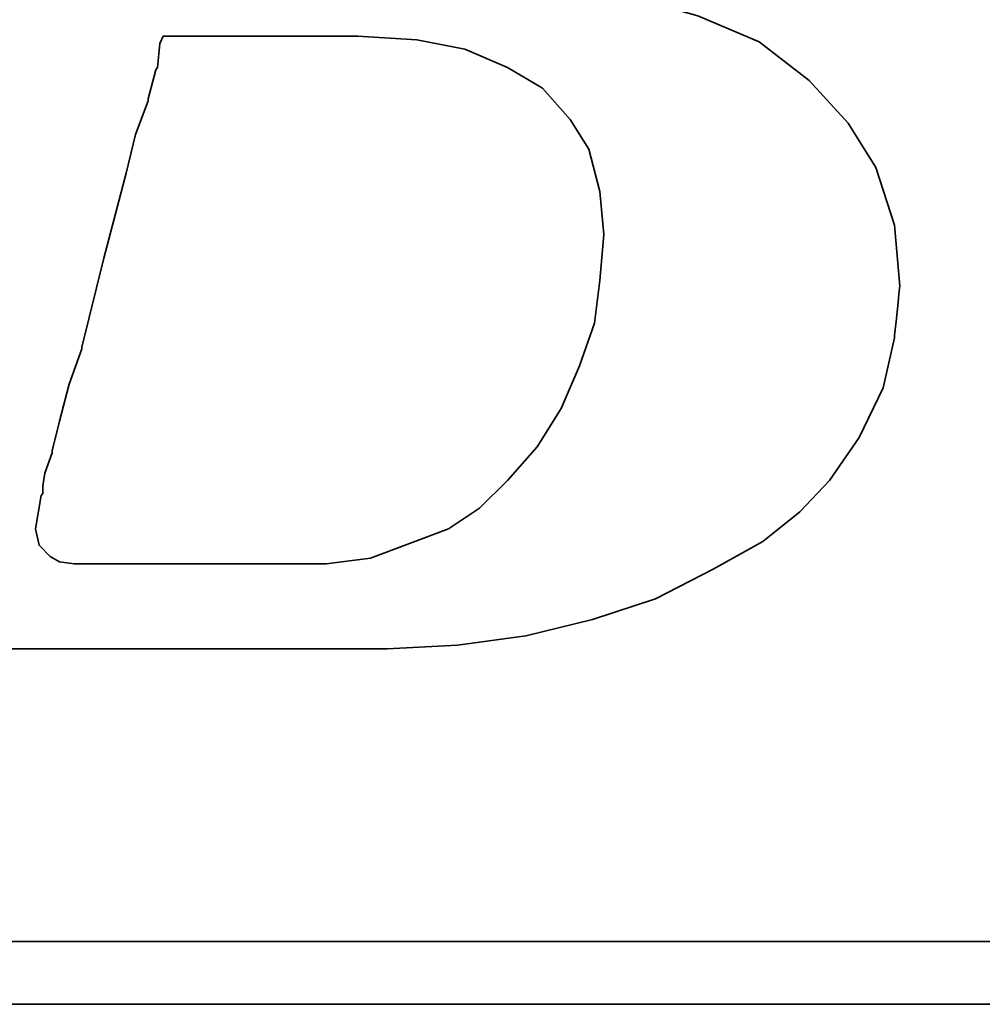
# Model space of a CAD drawing. Header units: millimetres. Extents: x 2 to 201, y -2 to 101.
# Tile 22 of 56: x 150.62 to 151.87, y 49.37 to 50.64. Entities that reach past the tile are written whole.
import ezdxf

# ---------------------------------------------------------------- set-up
doc = ezdxf.new("R2010")
doc.units = ezdxf.units.MM
doc.header["$LTSCALE"] = 0.1
doc.layers.add('layer 1', color=7, linetype='CONTINUOUS')

msp = doc.modelspace()

# ---------------------------------------------------------------- linework, layer by layer
at = {"layer": 'layer 1', "color": 1, "lineweight": 35}
for points, knots in [([(150.285, 50.009), (150.285, 50.009), (150.266, 49.9657), (150.266, 49.9657), (150.266, 49.9657), (150.266, 49.9657), (150.2635, 49.961), (150.2635, 49.961), (150.2635, 49.961), (150.2635, 49.961), (150.2635, 49.9585), (150.2635, 49.9585), (150.2635, 49.9585), (150.2635, 49.9585), (150.235, 49.93), (150.235, 49.93), (150.235, 49.93), (150.235, 49.93), (150.2325, 49.93), (150.2325, 49.93), (150.2325, 49.93), (150.2325, 49.93), (150.23, 49.9275), (150.23, 49.9275), (150.23, 49.9275), (150.23, 49.9275), (150.1915, 49.9082), (150.1915, 49.9082), (150.1915, 49.9082), (150.1915, 49.9082), (150.187, 49.9082), (150.187, 49.9082), (150.187, 49.9082), (150.187, 49.9082), (150.1845, 49.906), (150.1845, 49.906), (150.1845, 49.906), (150.1845, 49.906), (150.141, 49.901), (150.141, 49.901), (150.141, 49.901), (150.141, 49.901), (150.139, 49.901), (150.139, 49.901), (150.139, 49.901), (150.139, 49.901), (150.134, 49.901), (150.134, 49.901), (150.134, 49.901), (150.134, 49.901), (150.1195, 49.901), (150.1195, 49.901), (150.1195, 49.901), (150.1195, 49.901), (150.081, 49.901), (150.081, 49.901), (150.081, 49.901), (150.081, 49.901), (150.043, 49.901), (150.043, 49.901), (150.043, 49.901), (150.043, 49.901), (150.038, 49.901), (150.038, 49.901), (150.038, 49.901), (150.038, 49.901), (150.038, 49.8987), (150.038, 49.8987), (150.038, 49.8987), (150.038, 49.8987), (150.0355, 49.8962), (150.0355, 49.8962), (150.0355, 49.8962), (150.0355, 49.8962), (150.026, 49.8605), (150.026, 49.8605), (150.026, 49.8605), (150.026, 49.8605), (150.019, 49.8267), (150.019, 49.8267), (150.019, 49.8267), (150.019, 49.8267), (150.0235, 49.8267), (150.0235, 49.8267), (150.0235, 49.8267), (150.0235, 49.8267), (150.043, 49.8267), (150.043, 49.8267), (150.043, 49.8267), (150.043, 49.8267), (150.0955, 49.8267), (150.0955, 49.8267), (150.0955, 49.8267), (150.0955, 49.8267), (150.1678, 49.8267), (150.1678, 49.8267), (150.1678, 49.8267), (150.1678, 49.8267), (150.249, 49.8267), (150.249, 49.8267), (150.249, 49.8267), (150.249, 49.8267), (150.345, 49.8267), (150.345, 49.8267), (150.345, 49.8267), (150.345, 49.8267), (150.542, 49.8267), (150.542, 49.8267), (150.542, 49.8267), (150.542, 49.8267), (150.7435, 49.8267), (150.7435, 49.8267), (150.7435, 49.8267), (150.7435, 49.8267), (150.8395, 49.8267), (150.8395, 49.8267), (150.8395, 49.8267), (150.8395, 49.8267), (150.921, 49.8267), (150.921, 49.8267), (150.921, 49.8267), (150.921, 49.8267), (150.993, 49.8267), (150.993, 49.8267), (150.993, 49.8267), (150.993, 49.8267), (151.0455, 49.8267), (151.0455, 49.8267), (151.0455, 49.8267), (151.0455, 49.8267), (151.065, 49.8267), (151.065, 49.8267), (151.065, 49.8267), (151.065, 49.8267), (151.0795, 49.8267), (151.0795, 49.8267), (151.0795, 49.8267), (151.0795, 49.8267), (151.089, 49.8267), (151.089, 49.8267), (151.089, 49.8267), (151.089, 49.8267), (151.0935, 49.8267), (151.0935, 49.8267), (151.0935, 49.8267), (151.0935, 49.8267), (151.185, 49.8315), (151.185, 49.8315), (151.185, 49.8315), (151.185, 49.8315), (151.2735, 49.8435), (151.2735, 49.8435), (151.2735, 49.8435), (151.2735, 49.8435), (151.36, 49.865), (151.36, 49.865), (151.36, 49.865), (151.36, 49.865), (151.4415, 49.8915), (151.4415, 49.8915), (151.4415, 49.8915), (151.4415, 49.8915), (151.516, 49.93), (151.516, 49.93), (151.516, 49.93), (151.516, 49.93), (151.5805, 49.9657), (151.5805, 49.9657), (151.5805, 49.9657), (151.5805, 49.9657), (151.6285, 50.0042), (151.6285, 50.0042), (151.6285, 50.0042), (151.6285, 50.0042), (151.667, 50.045), (151.667, 50.045), (151.667, 50.045), (151.667, 50.045), (151.7055, 50.1005), (151.7055, 50.1005), (151.7055, 50.1005), (151.7055, 50.1005), (151.7365, 50.165), (151.7365, 50.165), (151.7365, 50.165), (151.7365, 50.165), (151.751, 50.23), (151.751, 50.23), (151.751, 50.23), (151.751, 50.23), (151.758, 50.297), (151.758, 50.297), (151.758, 50.297), (151.758, 50.297), (151.751, 50.376), (151.751, 50.376), (151.751, 50.376), (151.751, 50.376), (151.727, 50.4505), (151.727, 50.4505), (151.727, 50.4505), (151.727, 50.4505), (151.691, 50.508), (151.691, 50.508), (151.691, 50.508), (151.691, 50.508), (151.6405, 50.5635), (151.6405, 50.5635), (151.6405, 50.5635), (151.6405, 50.5635), (151.576, 50.6135), (151.576, 50.6135), (151.576, 50.6135), (151.576, 50.6135), (151.4965, 50.6472), (151.4965, 50.6472), (151.4965, 50.6472), (151.4965, 50.6472), (151.403, 50.6735), (151.403, 50.6735), (151.403, 50.6735), (151.403, 50.6735), (151.2975, 50.6905), (151.2975, 50.6905), (151.2975, 50.6905), (151.2975, 50.6905), (151.185, 50.7075), (151.185, 50.7075), (151.185, 50.7075), (151.185, 50.7075), (151.3, 50.724), (151.3, 50.724), (151.3, 50.724), (151.3, 50.724), (151.367, 50.7335), (151.367, 50.7335), (151.367, 50.7335), (151.367, 50.7335), (151.432, 50.7455), (151.432, 50.7455), (151.432, 50.7455), (151.432, 50.7455), (151.4945, 50.7622), (151.4945, 50.7622), (151.4945, 50.7622), (151.4945, 50.7622), (151.547, 50.7815), (151.547, 50.7815), (151.547, 50.7815), (151.547, 50.7815), (151.6, 50.7985), (151.6, 50.7985), (151.6, 50.7985), (151.6, 50.7985), (151.6405, 50.8225), (151.6405, 50.8225), (151.6405, 50.8225), (151.6405, 50.8225), (151.679, 50.844), (151.679, 50.844), (151.679, 50.844), (151.679, 50.844), (151.7128, 50.873), (151.7128, 50.873), (151.7128, 50.873), (151.7128, 50.873), (151.768, 50.933), (151.768, 50.933), (151.768, 50.933), (151.768, 50.933), (151.8085, 50.995), (151.8085, 50.995), (151.8085, 50.995), (151.8085, 50.995), (151.828, 51.072), (151.828, 51.072), (151.828, 51.072), (151.828, 51.072), (151.835, 51.1462), (151.835, 51.1462), (151.835, 51.1462), (151.835, 51.1462), (151.83, 51.2205), (151.83, 51.2205), (151.83, 51.2205), (151.83, 51.2205), (151.8085, 51.288), (151.8085, 51.288), (151.8085, 51.288), (151.8085, 51.288), (151.7725, 51.343), (151.7725, 51.343), (151.7725, 51.343), (151.7725, 51.343), (151.7173, 51.398), (151.7173, 51.398), (151.7173, 51.398), (151.7173, 51.398), (151.6503, 51.439), (151.6503, 51.439), (151.6503, 51.439), (151.6503, 51.439), (151.571, 51.468), (151.571, 51.468), (151.571, 51.468), (151.571, 51.468), (151.4775, 51.4845), (151.4775, 51.4845), (151.4775, 51.4845), (151.4775, 51.4845), (151.367, 51.494), (151.367, 51.494), (151.367, 51.494), (151.367, 51.494), (151.3575, 51.494), (151.3575, 51.494), (151.3575, 51.494), (151.3575, 51.494), (151.324, 51.494), (151.324, 51.494), (151.324, 51.494), (151.324, 51.494), (151.276, 51.494), (151.276, 51.494), (151.276, 51.494), (151.276, 51.494), (151.2135, 51.494), (151.2135, 51.494), (151.2135, 51.494), (151.2135, 51.494), (151.137, 51.494), (151.137, 51.494), (151.137, 51.494), (151.137, 51.494), (151.0555, 51.494), (151.0555, 51.494), (151.0555, 51.494), (151.0555, 51.494), (150.8728, 51.494), (150.8728, 51.494), (150.8728, 51.494), (150.8728, 51.494), (150.6905, 51.494), (150.6905, 51.494), (150.6905, 51.494), (150.6905, 51.494), (150.609, 51.494), (150.609, 51.494), (150.609, 51.494), (150.609, 51.494), (150.5325, 51.494), (150.5325, 51.494), (150.5325, 51.494), (150.5325, 51.494), (150.47, 51.494), (150.47, 51.494), (150.47, 51.494), (150.47, 51.494), (150.4198, 51.494), (150.4198, 51.494), (150.4198, 51.494), (150.4198, 51.494), (150.393, 51.494), (150.393, 51.494), (150.393, 51.494), (150.393, 51.494), (150.393, 51.4917), (150.393, 51.4917), (150.393, 51.4917), (150.393, 51.4917), (150.3905, 51.4895), (150.3905, 51.4895), (150.3905, 51.4895), (150.3905, 51.4895), (150.381, 51.451), (150.381, 51.451), (150.381, 51.451), (150.381, 51.451), (150.374, 51.42), (150.374, 51.42), (150.374, 51.42), (150.374, 51.42), (150.4265, 51.42), (150.4265, 51.42), (150.4265, 51.42), (150.4265, 51.42), (150.4745, 51.42), (150.4745, 51.42), (150.4745, 51.42), (150.4745, 51.42), (150.4893, 51.42), (150.4893, 51.42), (150.4893, 51.42), (150.4893, 51.42), (150.4938, 51.42), (150.4938, 51.42), (150.4938, 51.42), (150.4938, 51.42), (150.5275, 51.42), (150.5275, 51.42), (150.5275, 51.42), (150.5275, 51.42), (150.53, 51.42), (150.53, 51.42), (150.53, 51.42), (150.53, 51.42), (150.5325, 51.4172), (150.5325, 51.4172), (150.5325, 51.4172), (150.5325, 51.4172), (150.554, 51.4125), (150.554, 51.4125), (150.554, 51.4125), (150.554, 51.4125), (150.578, 51.408), (150.578, 51.408), (150.578, 51.408), (150.578, 51.408), (150.58, 51.408), (150.58, 51.408), (150.58, 51.408), (150.58, 51.408), (150.5945, 51.403), (150.5945, 51.403), (150.5945, 51.403), (150.5945, 51.403), (150.5995, 51.403), (150.5995, 51.403), (150.5995, 51.403), (150.5995, 51.403), (150.602, 51.398), (150.602, 51.398), (150.602, 51.398), (150.602, 51.398), (150.6185, 51.3787), (150.6185, 51.3787), (150.6185, 51.3787), (150.6185, 51.3787), (150.621, 51.3765), (150.621, 51.3765), (150.621, 51.3765), (150.621, 51.3765), (150.621, 51.374), (150.621, 51.374), (150.621, 51.374), (150.621, 51.374), (150.6305, 51.3455), (150.6305, 51.3455), (150.6305, 51.3455), (150.6305, 51.3455), (150.633, 51.3405), (150.633, 51.3405), (150.633, 51.3405), (150.633, 51.3405), (150.6305, 51.336), (150.6305, 51.336), (150.6305, 51.336), (150.6305, 51.336), (150.6235, 51.295), (150.6235, 51.295), (150.6235, 51.295), (150.6235, 51.295), (150.6235, 51.2805), (150.6235, 51.2805), (150.6235, 51.2805), (150.6235, 51.2805), (150.6235, 51.278), (150.6235, 51.278), (150.6235, 51.278), (150.6235, 51.278), (150.621, 51.276), (150.621, 51.276), (150.621, 51.276), (150.621, 51.276), (150.6163, 51.2615), (150.6163, 51.2615), (150.6163, 51.2615), (150.6163, 51.2615), (150.609, 51.24), (150.609, 51.24), (150.609, 51.24), (150.609, 51.24), (150.602, 51.211), (150.602, 51.211), (150.602, 51.211), (150.602, 51.211), (150.592, 51.1775), (150.592, 51.1775), (150.592, 51.1775), (150.592, 51.1775), (150.5705, 51.0957), (150.5705, 51.0957), (150.5705, 51.0957), (150.5705, 51.0957), (150.5445, 50.995), (150.5445, 50.995), (150.5445, 50.995), (150.5445, 50.995), (150.5155, 50.887), (150.5155, 50.887), (150.5155, 50.887), (150.5155, 50.887), (150.453, 50.6542), (150.453, 50.6542), (150.453, 50.6542), (150.453, 50.6542), (150.3905, 50.4195), (150.3905, 50.4195), (150.3905, 50.4195), (150.3905, 50.4195), (150.362, 50.309), (150.362, 50.309), (150.362, 50.309), (150.362, 50.309), (150.3355, 50.213), (150.3355, 50.213), (150.3355, 50.213), (150.3355, 50.213), (150.314, 50.1312), (150.314, 50.1312), (150.314, 50.1312), (150.314, 50.1312), (150.3068, 50.0977), (150.3068, 50.0977), (150.3068, 50.0977), (150.3068, 50.0977), (150.2995, 50.0667), (150.2995, 50.0667), (150.2995, 50.0667), (150.2995, 50.0667), (150.2995, 50.0645), (150.2995, 50.0645), (150.2995, 50.0645), (150.2995, 50.0645), (150.2925, 50.045), (150.2925, 50.045), (150.2925, 50.045), (150.2925, 50.045), (150.2875, 50.0257), (150.2875, 50.0257), (150.2875, 50.0257), (150.2875, 50.0257), (150.2875, 50.0185), (150.2875, 50.0185), (150.2875, 50.0185), (150.2875, 50.0185), (150.2875, 50.014), (150.2875, 50.014), (150.2875, 50.014), (150.2875, 50.014), (150.2875, 50.0115), (150.2875, 50.0115), (150.2875, 50.0115), (150.2875, 50.0115), (150.285, 50.009), (150.285, 50.009)], [0, 0, 0, 0, 0.007194, 0.007194, 0.007194, 0.007194, 0.014388, 0.014388, 0.014388, 0.014388, 0.021583, 0.021583, 0.021583, 0.021583, 0.028777, 0.028777, 0.028777, 0.028777, 0.035971, 0.035971, 0.035971, 0.035971, 0.043165, 0.043165, 0.043165, 0.043165, 0.05036, 0.05036, 0.05036, 0.05036, 0.057554, 0.057554, 0.057554, 0.057554, 0.064748, 0.064748, 0.064748, 0.064748, 0.071942, 0.071942, 0.071942, 0.071942, 0.079137, 0.079137, 0.079137, 0.079137, 0.086331, 0.086331, 0.086331, 0.086331, 0.093525, 0.093525, 0.093525, 0.093525, 0.100719, 0.100719, 0.100719, 0.100719, 0.107914, 0.107914, 0.107914, 0.107914, 0.115108, 0.115108, 0.115108, 0.115108, 0.122302, 0.122302, 0.122302, 0.122302, 0.129496, 0.129496, 0.129496, 0.129496, 0.136691, 0.136691, 0.136691, 0.136691, 0.143885, 0.143885, 0.143885, 0.143885, 0.151079, 0.151079, 0.151079, 0.151079, 0.158273, 0.158273, 0.158273, 0.158273, 0.165468, 0.165468, 0.165468, 0.165468, 0.172662, 0.172662, 0.172662, 0.172662, 0.179856, 0.179856, 0.179856, 0.179856, 0.18705, 0.18705, 0.18705, 0.18705, 0.194245, 0.194245, 0.194245, 0.194245, 0.201439, 0.201439, 0.201439, 0.201439, 0.208633, 0.208633, 0.208633, 0.208633, 0.215827, 0.215827, 0.215827, 0.215827, 0.223022, 0.223022, 0.223022, 0.223022, 0.230216, 0.230216, 0.230216, 0.230216, 0.23741, 0.23741, 0.23741, 0.23741, 0.244604, 0.244604, 0.244604, 0.244604, 0.251799, 0.251799, 0.251799, 0.251799, 0.258993, 0.258993, 0.258993, 0.258993, 0.266187, 0.266187, 0.266187, 0.266187, 0.273381, 0.273381, 0.273381, 0.273381, 0.280576, 0.280576, 0.280576, 0.280576, 0.28777, 0.28777, 0.28777, 0.28777, 0.294964, 0.294964, 0.294964, 0.294964, 0.302158, 0.302158, 0.302158, 0.302158, 0.309353, 0.309353, 0.309353, 0.309353, 0.316547, 0.316547, 0.316547, 0.316547, 0.323741, 0.323741, 0.323741, 0.323741, 0.330935, 0.330935, 0.330935, 0.330935, 0.338129, 0.338129, 0.338129, 0.33813, 0.345324, 0.345324, 0.345324, 0.345324, 0.352518, 0.352518, 0.352518, 0.352518, 0.359712, 0.359712, 0.359712, 0.359712, 0.366906, 0.366906, 0.366906, 0.366906, 0.374101, 0.374101, 0.374101, 0.374101, 0.381295, 0.381295, 0.381295, 0.381295, 0.388489, 0.388489, 0.388489, 0.388489, 0.395683, 0.395683, 0.395683, 0.395683, 0.402878, 0.402878, 0.402878, 0.402878, 0.410072, 0.410072, 0.410072, 0.410072, 0.417266, 0.417266, 0.417266, 0.417266, 0.42446, 0.42446, 0.42446, 0.42446, 0.431655, 0.431655, 0.431655, 0.431655, 0.438849, 0.438849, 0.438849, 0.438849, 0.446043, 0.446043, 0.446043, 0.446043, 0.453237, 0.453237, 0.453237, 0.453237, 0.460432, 0.460432, 0.460432, 0.460432, 0.467626, 0.467626, 0.467626, 0.467626, 0.47482, 0.47482, 0.47482, 0.47482, 0.482014, 0.482014, 0.482014, 0.482014, 0.489209, 0.489209, 0.489209, 0.489209, 0.496403, 0.496403, 0.496403, 0.496403, 0.503597, 0.503597, 0.503597, 0.503597, 0.510791, 0.510791, 0.510791, 0.510791, 0.517986, 0.517986, 0.517986, 0.517986, 0.52518, 0.52518, 0.52518, 0.52518, 0.532374, 0.532374, 0.532374, 0.532374, 0.539568, 0.539568, 0.539568, 0.539568, 0.546763, 0.546763, 0.546763, 0.546763, 0.553957, 0.553957, 0.553957, 0.553957, 0.561151, 0.561151, 0.561151, 0.561151, 0.568345, 0.568345, 0.568345, 0.568345, 0.57554, 0.57554, 0.57554, 0.57554, 0.582734, 0.582734, 0.582734, 0.582734, 0.589928, 0.589928, 0.589928, 0.589928, 0.597122, 0.597122, 0.597122, 0.597122, 0.604317, 0.604317, 0.604317, 0.604317, 0.611511, 0.611511, 0.611511, 0.611511, 0.618705, 0.618705, 0.618705, 0.618705, 0.625899, 0.625899, 0.625899, 0.625899, 0.633094, 0.633094, 0.633094, 0.633094, 0.640288, 0.640288, 0.640288, 0.640288, 0.647482, 0.647482, 0.647482, 0.647482, 0.654676, 0.654676, 0.654676, 0.654676, 0.661871, 0.661871, 0.661871, 0.661871, 0.669065, 0.669065, 0.669065, 0.669065, 0.676259, 0.676259, 0.676259, 0.676259, 0.683453, 0.683453, 0.683453, 0.683453, 0.690647, 0.690647, 0.690647, 0.690647, 0.697842, 0.697842, 0.697842, 0.697842, 0.705036, 0.705036, 0.705036, 0.705036, 0.71223, 0.71223, 0.71223, 0.71223, 0.719424, 0.719424, 0.719424, 0.719424, 0.726619, 0.726619, 0.726619, 0.726619, 0.733813, 0.733813, 0.733813, 0.733813, 0.741007, 0.741007, 0.741007, 0.741007, 0.748201, 0.748201, 0.748201, 0.748201, 0.755396, 0.755396, 0.755396, 0.755396, 0.76259, 0.76259, 0.76259, 0.76259, 0.769784, 0.769784, 0.769784, 0.769784, 0.776978, 0.776978, 0.776978, 0.776978, 0.784173, 0.784173, 0.784173, 0.784173, 0.791367, 0.791367, 0.791367, 0.791367, 0.798561, 0.798561, 0.798561, 0.798561, 0.805755, 0.805755, 0.805755, 0.805755, 0.81295, 0.81295, 0.81295, 0.81295, 0.820144, 0.820144, 0.820144, 0.820144, 0.827338, 0.827338, 0.827338, 0.827338, 0.834532, 0.834532, 0.834532, 0.834532, 0.841727, 0.841727, 0.841727, 0.841727, 0.848921, 0.848921, 0.848921, 0.848921, 0.856115, 0.856115, 0.856115, 0.856115, 0.863309, 0.863309, 0.863309, 0.863309, 0.870504, 0.870504, 0.870504, 0.870504, 0.877698, 0.877698, 0.877698, 0.877698, 0.884892, 0.884892, 0.884892, 0.884892, 0.892086, 0.892086, 0.892086, 0.892086, 0.899281, 0.899281, 0.899281, 0.899281, 0.906475, 0.906475, 0.906475, 0.906475, 0.913669, 0.913669, 0.913669, 0.913669, 0.920863, 0.920863, 0.920863, 0.920863, 0.928058, 0.928058, 0.928058, 0.928058, 0.935252, 0.935252, 0.935252, 0.935252, 0.942446, 0.942446, 0.942446, 0.942446, 0.94964, 0.94964, 0.94964, 0.94964, 0.956835, 0.956835, 0.956835, 0.956835, 0.964029, 0.964029, 0.964029, 0.964029, 0.971223, 0.971223, 0.971223, 0.971223, 0.978417, 0.978417, 0.978417, 0.978417, 0.985612, 0.985612, 0.985612, 0.985612, 0.992806, 0.992806, 0.992806, 0.992806, 1, 1, 1, 1]), ([(150.6473, 50.038), (150.6473, 50.038), (150.6473, 50.0282), (150.6473, 50.0282), (150.6473, 50.0282), (150.6473, 50.0282), (150.645, 50.0257), (150.645, 50.0257), (150.645, 50.0257), (150.645, 50.0257), (150.638, 49.9825), (150.638, 49.9825), (150.638, 49.9825), (150.638, 49.9825), (150.6425, 49.961), (150.6425, 49.961), (150.6425, 49.961), (150.6425, 49.961), (150.657, 49.9465), (150.657, 49.9465), (150.657, 49.9465), (150.657, 49.9465), (150.669, 49.9397), (150.669, 49.9397), (150.669, 49.9397), (150.669, 49.9397), (150.688, 49.937), (150.688, 49.937), (150.688, 49.937), (150.688, 49.937), (150.7195, 49.937), (150.7195, 49.937), (150.7195, 49.937), (150.7195, 49.937), (150.753, 49.937), (150.753, 49.937), (150.753, 49.937), (150.753, 49.937), (150.7625, 49.937), (150.7625, 49.937), (150.7625, 49.937), (150.7625, 49.937), (150.7868, 49.937), (150.7868, 49.937), (150.7868, 49.937), (150.7868, 49.937), (150.8535, 49.937), (150.8535, 49.937), (150.8535, 49.937), (150.8535, 49.937), (150.921, 49.937), (150.921, 49.937), (150.921, 49.937), (150.921, 49.937), (150.945, 49.937), (150.945, 49.937), (150.945, 49.937), (150.945, 49.937), (150.952, 49.937), (150.952, 49.937), (150.952, 49.937), (150.952, 49.937), (151.0145, 49.937), (151.0145, 49.937), (151.0145, 49.937), (151.0145, 49.937), (151.072, 49.9445), (151.072, 49.9445), (151.072, 49.9445), (151.072, 49.9445), (151.1225, 49.9635), (151.1225, 49.9635), (151.1225, 49.9635), (151.1225, 49.9635), (151.173, 49.9825), (151.173, 49.9825), (151.173, 49.9825), (151.173, 49.9825), (151.2135, 50.009), (151.2135, 50.009), (151.2135, 50.009), (151.2135, 50.009), (151.2495, 50.045), (151.2495, 50.045), (151.2495, 50.045), (151.2495, 50.045), (151.288, 50.0885), (151.288, 50.0885), (151.288, 50.0885), (151.288, 50.0885), (151.319, 50.1385), (151.319, 50.1385), (151.319, 50.1385), (151.319, 50.1385), (151.343, 50.1937), (151.343, 50.1937), (151.343, 50.1937), (151.343, 50.1937), (151.3625, 50.249), (151.3625, 50.249), (151.3625, 50.249), (151.3625, 50.249), (151.3695, 50.304), (151.3695, 50.304), (151.3695, 50.304), (151.3695, 50.304), (151.3745, 50.364), (151.3745, 50.364), (151.3745, 50.364), (151.3745, 50.364), (151.3695, 50.4195), (151.3695, 50.4195), (151.3695, 50.4195), (151.3695, 50.4195), (151.355, 50.4745), (151.355, 50.4745), (151.355, 50.4745), (151.355, 50.4745), (151.331, 50.5127), (151.331, 50.5127), (151.331, 50.5127), (151.331, 50.5127), (151.295, 50.5535), (151.295, 50.5535), (151.295, 50.5535), (151.295, 50.5535), (151.2495, 50.5802), (151.2495, 50.5802), (151.2495, 50.5802), (151.2495, 50.5802), (151.1943, 50.604), (151.1943, 50.604), (151.1943, 50.604), (151.1943, 50.604), (151.1323, 50.616), (151.1323, 50.616), (151.1323, 50.616), (151.1323, 50.616), (151.0555, 50.621), (151.0555, 50.621), (151.0555, 50.621), (151.0555, 50.621), (151.0505, 50.621), (151.0505, 50.621), (151.0505, 50.621), (151.0505, 50.621), (151.041, 50.621), (151.041, 50.621), (151.041, 50.621), (151.041, 50.621), (151.012, 50.621), (151.012, 50.621), (151.012, 50.621), (151.012, 50.621), (150.9735, 50.621), (150.9735, 50.621), (150.9735, 50.621), (150.9735, 50.621), (150.9258, 50.621), (150.9258, 50.621), (150.9258, 50.621), (150.9258, 50.621), (150.8775, 50.621), (150.8775, 50.621), (150.8775, 50.621), (150.8775, 50.621), (150.8295, 50.621), (150.8295, 50.621), (150.8295, 50.621), (150.8295, 50.621), (150.8035, 50.621), (150.8035, 50.621), (150.8035, 50.621), (150.8035, 50.621), (150.7988, 50.6115), (150.7988, 50.6115), (150.7988, 50.6115), (150.7988, 50.6115), (150.796, 50.5802), (150.796, 50.5802), (150.796, 50.5802), (150.796, 50.5802), (150.794, 50.5775), (150.794, 50.5775), (150.794, 50.5775), (150.794, 50.5775), (150.784, 50.5395), (150.784, 50.5395), (150.784, 50.5395), (150.784, 50.5395), (150.784, 50.537), (150.784, 50.537), (150.784, 50.537), (150.784, 50.537), (150.7675, 50.4935), (150.7675, 50.4935), (150.7675, 50.4935), (150.7675, 50.4935), (150.7555, 50.4432), (150.7555, 50.4432), (150.7555, 50.4432), (150.7555, 50.4432), (150.7265, 50.333), (150.7265, 50.333), (150.7265, 50.333), (150.7265, 50.333), (150.698, 50.2177), (150.698, 50.2177), (150.698, 50.2177), (150.698, 50.2177), (150.698, 50.2155), (150.698, 50.2155), (150.698, 50.2155), (150.698, 50.2155), (150.6813, 50.17), (150.6813, 50.17), (150.6813, 50.17), (150.6813, 50.17), (150.669, 50.1217), (150.669, 50.1217), (150.669, 50.1217), (150.669, 50.1217), (150.6595, 50.0835), (150.6595, 50.0835), (150.6595, 50.0835), (150.6595, 50.0835), (150.6595, 50.081), (150.6595, 50.081), (150.6595, 50.081), (150.6595, 50.081), (150.65, 50.0545), (150.65, 50.0545), (150.65, 50.0545), (150.65, 50.0545), (150.6473, 50.038), (150.6473, 50.038)], [0, 0, 0, 0, 0.016949, 0.016949, 0.016949, 0.016949, 0.033898, 0.033898, 0.033898, 0.033898, 0.050847, 0.050847, 0.050847, 0.050847, 0.067797, 0.067797, 0.067797, 0.067797, 0.084746, 0.084746, 0.084746, 0.084746, 0.101695, 0.101695, 0.101695, 0.101695, 0.118644, 0.118644, 0.118644, 0.118644, 0.135593, 0.135593, 0.135593, 0.135593, 0.152542, 0.152542, 0.152542, 0.152542, 0.169492, 0.169492, 0.169492, 0.169492, 0.186441, 0.186441, 0.186441, 0.186441, 0.20339, 0.20339, 0.20339, 0.20339, 0.220339, 0.220339, 0.220339, 0.220339, 0.237288, 0.237288, 0.237288, 0.237288, 0.254237, 0.254237, 0.254237, 0.254237, 0.271186, 0.271186, 0.271186, 0.271186, 0.288136, 0.288136, 0.288136, 0.288136, 0.305085, 0.305085, 0.305085, 0.305085, 0.322034, 0.322034, 0.322034, 0.322034, 0.338983, 0.338983, 0.338983, 0.338983, 0.355932, 0.355932, 0.355932, 0.355932, 0.372881, 0.372881, 0.372881, 0.372881, 0.389831, 0.389831, 0.389831, 0.389831, 0.40678, 0.40678, 0.40678, 0.40678, 0.423729, 0.423729, 0.423729, 0.423729, 0.440678, 0.440678, 0.440678, 0.440678, 0.457627, 0.457627, 0.457627, 0.457627, 0.474576, 0.474576, 0.474576, 0.474576, 0.491525, 0.491525, 0.491525, 0.491525, 0.508475, 0.508475, 0.508475, 0.508475, 0.525424, 0.525424, 0.525424, 0.525424, 0.542373, 0.542373, 0.542373, 0.542373, 0.559322, 0.559322, 0.559322, 0.559322, 0.576271, 0.576271, 0.576271, 0.576271, 0.59322, 0.59322, 0.59322, 0.59322, 0.610169, 0.610169, 0.610169, 0.61017, 0.627119, 0.627119, 0.627119, 0.627119, 0.644068, 0.644068, 0.644068, 0.644068, 0.661017, 0.661017, 0.661017, 0.661017, 0.677966, 0.677966, 0.677966, 0.677966, 0.694915, 0.694915, 0.694915, 0.694915, 0.711864, 0.711864, 0.711864, 0.711864, 0.728814, 0.728814, 0.728814, 0.728814, 0.745763, 0.745763, 0.745763, 0.745763, 0.762712, 0.762712, 0.762712, 0.762712, 0.779661, 0.779661, 0.779661, 0.779661, 0.79661, 0.79661, 0.79661, 0.79661, 0.813559, 0.813559, 0.813559, 0.813559, 0.830508, 0.830508, 0.830508, 0.830508, 0.847458, 0.847458, 0.847458, 0.847458, 0.864407, 0.864407, 0.864407, 0.864407, 0.881356, 0.881356, 0.881356, 0.881356, 0.898305, 0.898305, 0.898305, 0.898305, 0.915254, 0.915254, 0.915254, 0.915254, 0.932203, 0.932203, 0.932203, 0.932203, 0.949153, 0.949153, 0.949153, 0.949153, 0.966102, 0.966102, 0.966102, 0.966102, 0.983051, 0.983051, 0.983051, 0.983051, 1, 1, 1, 1]), ([(164.3413, 49.7475), (164.3413, 49.7475), (164.3413, 49.4667), (164.3413, 49.4667), (164.3413, 49.4667), (164.3413, 49.4667), (164.3413, 49.4475), (164.3413, 49.4475), (164.3413, 49.4475), (164.3413, 49.4475), (164.322, 49.4475), (164.322, 49.4475), (164.322, 49.4475), (164.322, 49.4475), (147.9175, 49.4475), (147.9175, 49.4475), (147.9175, 49.4475), (147.9175, 49.4475), (147.9175, 49.366), (147.9175, 49.366), (147.9175, 49.366), (147.9175, 49.366), (165.0395, 49.366), (165.0395, 49.366), (165.0395, 49.366), (165.0395, 49.366), (164.3413, 49.7475), (164.3413, 49.7475)], [0, 0, 0, 0, 0.142857, 0.142857, 0.142857, 0.142857, 0.285714, 0.285714, 0.285714, 0.285714, 0.428571, 0.428571, 0.428571, 0.428571, 0.571429, 0.571429, 0.571429, 0.571429, 0.714286, 0.714286, 0.714286, 0.714286, 0.857143, 0.857143, 0.857143, 0.857143, 1, 1, 1, 1])]:
    msp.add_open_spline(points, degree=3, knots=knots, dxfattribs=at)

doc.saveas('drawing.dxf')
